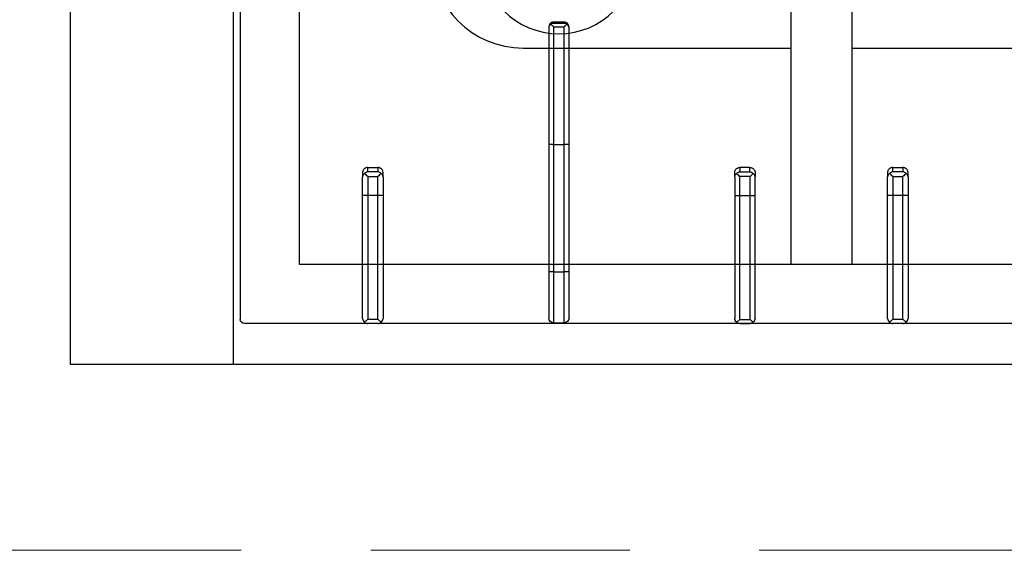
# Model space of a CAD drawing. Header units: millimetres. Extents: x -587 to 33545, y -26688 to 22494.
# Tile 124 of 256: x 9187 to 9236, y 10412 to 10438. Entities that reach past the tile are written whole.
import ezdxf

# ---------------------------------------------------------------- set-up
doc = ezdxf.new("R2010")
doc.units = ezdxf.units.MM
doc.header["$MEASUREMENT"] = 0
doc.linetypes.add('DASHED', pattern=[19.05, 12.7, -6.35])
doc.layers.add('A_wyposażenie', color=7, linetype='Continuous', lineweight=9)
doc.layers.add('PQ_200_2D', color=1, linetype='Continuous')
doc.layers.add('PQ_204_2D', color=7, linetype='Continuous')

# ---------------------------------------------------------------- blocks, each defined once
blk = doc.blocks.new('dfghbnj')
at = {"layer": 'PQ_200_2D', "color": 8}
for p, q in [((5168.38, -17005.72), (5968.38, -17005.72)), ((5968.38, -17005.72), (5968.38, -17660.72))]:
    blk.add_line(p, q, dxfattribs=at)
at = {"layer": 'PQ_204_2D', "color": 8}
for p, q in [((5168.38, -17085.72), (5968.38, -17085.72)), ((5590.38, -17089.22), (5946.38, -17089.22)), ((5948.38, -17657.22), (5948.38, -17091.22)), ((5874.34, -17149.22), (5876.47, -17149.22)), ((5885.62, -17149.22), (5876.47, -17149.22)), ((5945.9, -17149.22), (5885.62, -17149.22)), ((5871.9, -17151.72), (5871.9, -17156.72)), ((5874.01, -17151.72), (5871.9, -17151.72)), ((5874.01, -17156.72), (5874.01, -17151.72)), ((5876.36, -17151.72), (5885.56, -17151.72)), ((5876.36, -17151.72), (5876.36, -17156.72)), ((5885.56, -17151.72), (5946.38, -17151.72)), ((5885.56, -17156.72), (5885.56, -17151.72)), ((5946.38, -17156.72), (5946.38, -17151.72)), ((5948.38, -17156.72), (5948.38, -17151.72)), ((5948.38, -17156.72), (5948.38, -17151.72)), ((5871.9, -17156.72), (5874.01, -17156.72)), ((5885.56, -17156.72), (5876.36, -17156.72)), ((5946.38, -17156.72), (5885.56, -17156.72)), ((5876.47, -17159.22), (5874.34, -17159.22)), ((5876.47, -17159.22), (5885.62, -17159.22)), ((5885.62, -17159.22), (5945.9, -17159.22)), ((5803.06, -17240.47), (5803.48, -17240.47)), ((5803.48, -17240.47), (5860.62, -17240.47)), ((5860.62, -17240.47), (5923.06, -17240.47)), ((5923.06, -17242.97), (5923.06, -17240.47)), ((5923.06, -17240.47), (5945.56, -17240.47)), ((5800.56, -17242.97), (5800.56, -17247.97)), ((5801.01, -17242.97), (5800.56, -17242.97)), ((5801.01, -17242.97), (5801.01, -17247.97)), ((5801.11, -17242.37), (5801.11, -17248.56)), ((5802.92, -17242.97), (5802.92, -17247.97)), ((5860.56, -17242.97), (5802.92, -17242.97)), ((5860.56, -17242.97), (5860.56, -17247.97)), ((5923.06, -17242.97), (5860.56, -17242.97)), ((5923.06, -17242.97), (5923.06, -17247.97)), ((5948.06, -17242.97), (5923.06, -17242.97)), ((5948.06, -17242.97), (5948.06, -17247.97)), ((5800.56, -17247.97), (5801.01, -17247.97)), ((5802.92, -17247.97), (5860.56, -17247.97)), ((5803.48, -17250.47), (5803.06, -17250.47)), ((5860.62, -17250.47), (5803.48, -17250.47)), ((5860.56, -17247.97), (5923.06, -17247.97)), ((5923.06, -17250.47), (5860.62, -17250.47)), ((5923.06, -17250.47), (5923.06, -17247.97)), ((5923.06, -17247.97), (5948.06, -17247.97)), ((5945.56, -17250.47), (5923.06, -17250.47)), ((5876.47, -17331.71), (5874.34, -17331.71)), ((5876.47, -17331.71), (5885.62, -17331.71)), ((5885.62, -17331.71), (5945.9, -17331.71)), ((5871.9, -17339.21), (5871.9, -17334.21)), ((5871.9, -17334.21), (5874.01, -17334.21)), ((5874.01, -17334.21), (5874.01, -17339.21)), ((5885.56, -17334.21), (5876.36, -17334.21)), ((5876.36, -17339.21), (5876.36, -17334.21)), ((5885.56, -17334.21), (5885.56, -17339.21)), ((5946.38, -17334.21), (5885.56, -17334.21)), ((5946.38, -17334.21), (5946.38, -17339.21)), ((5948.38, -17334.21), (5948.38, -17339.21)), ((5948.38, -17334.21), (5948.38, -17339.21)), ((5874.01, -17339.21), (5871.9, -17339.21)), ((5874.34, -17341.71), (5876.47, -17341.71)), ((5876.36, -17339.21), (5885.56, -17339.21)), ((5885.62, -17341.71), (5876.47, -17341.71)), ((5885.56, -17339.21), (5946.38, -17339.21)), ((5945.9, -17341.71), (5885.62, -17341.71)), ((5773.38, -17359.22), (5919.4, -17359.22)), ((5773.38, -17389.22), (5919.4, -17389.22)), ((5871.9, -17409.22), (5871.9, -17414.22)), ((5874.01, -17409.22), (5871.9, -17409.22)), ((5874.01, -17414.22), (5874.01, -17409.22)), ((5874.34, -17406.72), (5876.47, -17406.72)), ((5876.36, -17409.22), (5885.56, -17409.22)), ((5876.36, -17409.22), (5876.36, -17414.22)), ((5885.62, -17406.72), (5876.47, -17406.72)), ((5885.56, -17409.22), (5946.38, -17409.22)), ((5885.56, -17414.22), (5885.56, -17409.22)), ((5945.9, -17406.72), (5885.62, -17406.72)), ((5946.38, -17414.22), (5946.38, -17409.22)), ((5948.38, -17414.22), (5948.38, -17409.22)), ((5948.38, -17414.22), (5948.38, -17409.22)), ((5871.9, -17414.22), (5874.01, -17414.22)), ((5885.56, -17414.22), (5876.36, -17414.22)), ((5946.38, -17414.22), (5885.56, -17414.22)), ((5876.47, -17416.72), (5874.34, -17416.72)), ((5876.47, -17416.72), (5885.62, -17416.72)), ((5885.62, -17416.72), (5945.9, -17416.72))]:
    blk.add_line(p, q, dxfattribs=at)
blk.add_lwpolyline([(5919.4, -17118.2), (5617.36, -17118.2), (5617.36, -17630.24), (5919.4, -17630.24)], close=True, dxfattribs=at)
for points in [[(5723.38, -17359.22), (5723.38, -17227.97, -1), (5813.38, -17227.97), (5813.38, -17359.22)], [(5813.38, -17389.22), (5813.38, -17517.97, -1), (5723.38, -17517.97), (5723.38, -17389.22)]]:
    blk.add_lwpolyline(points, format="xyb", dxfattribs=at)
blk.add_circle((5768.38, -17245.47), 38, dxfattribs=at)
for centre, radius, start, end in [((5946.38, -17091.22), 2, 0, 90), ((5945.56, -17242.97), 2.5, 0, 90), ((5945.56, -17247.97), 2.5, 270, 0)]:
    blk.add_arc(centre, radius, start, end, dxfattribs=at)
at = {"layer": 'PQ_204_2D', "color": 8, "extrusion": (0, 0, -1)}
for centre, major_axis, ratio, start_param, end_param in [((5876.47, -17151.72), (0, 2.5), 0.84544, -0.894481, 0), ((5885.62, -17151.72), (0, 2.5), 0.02182, 4.712389, 6.283185), ((5945.9, -17151.72), (0, 2.5), 0.948965, 0, 0.895145), ((5876.47, -17151.72), (1.92, 1.92), 0.8391, 4.014257, 4.690572), ((5876.47, -17151.72), (-2.5, 2.5), 0.02182, 4.734206, 5.410521), ((5876.47, -17156.72), (-1.92, 1.92), 0.8391, 4.734206, 5.410521), ((5876.47, -17156.72), (2.5, 2.5), 0.02182, 4.014257, 4.690572), ((5876.47, -17156.72), (0, 2.5), 0.84544, 3.141593, 4.036074), ((5885.62, -17156.72), (0, 2.5), 0.02182, 3.141593, 4.712389), ((5945.9, -17156.72), (0, 2.5), 0.948965, 2.246448, 3.141593), ((5803.06, -17242.97), (-2.5, 0), 0.99863, 0, 1.570796), ((5803.48, -17242.97), (0, 2.5), 0.951091, -0.914364, 0), ((5860.62, -17242.97), (0, 2.5), 0.02182, -1.570796, 0), ((5804.48, -17242.97), (3.47, 0), 0.720185, 3.141593, 3.380139), ((5803.06, -17247.97), (-2.5, 0), 0.99863, 4.712389, 6.283185), ((5804.48, -17247.97), (-3.47, 0), 0.720185, -0.238546, 0), ((5803.48, -17247.97), (0, 2.5), 0.951091, 3.141593, 4.055957), ((5860.62, -17247.97), (0, 2.5), 0.02182, 3.141593, 4.712389), ((5876.47, -17409.22), (1.92, 1.92), 0.8391, 4.014257, 4.690572), ((5876.47, -17409.22), (0, 2.5), 0.84544, -0.894481, 0), ((5876.47, -17409.22), (-2.5, 2.5), 0.02182, 4.734206, 5.410521), ((5885.62, -17409.22), (0, 2.5), 0.02182, 4.712389, 6.283185), ((5945.9, -17409.22), (0, 2.5), 0.948965, 0, 0.895145), ((5876.47, -17414.22), (-1.92, 1.92), 0.8391, 4.734206, 5.410521), ((5876.47, -17414.22), (2.5, 2.5), 0.02182, 4.014257, 4.690572), ((5885.62, -17414.22), (0, 2.5), 0.02182, 3.141593, 4.712389), ((5876.47, -17414.22), (0, 2.5), 0.84544, 3.141593, 4.036074), ((5945.9, -17414.22), (0, 2.5), 0.948965, 2.246448, 3.141593)]:
    blk.add_ellipse(centre, major_axis=major_axis, ratio=ratio, start_param=start_param, end_param=end_param, dxfattribs=at)
at = {"layer": 'PQ_204_2D', "color": 8}
for centre, major_axis, ratio, start_param, end_param in [((5876.47, -17334.21), (1.92, 1.92), 0.8391, 1.592613, 2.268928), ((5876.47, -17334.21), (0, 2.5), 0.84544, 0, 0.894481), ((5876.47, -17334.21), (-2.5, 2.5), 0.02182, 0.872665, 1.54898), ((5885.62, -17334.21), (0, 2.5), 0.02182, 0, 1.570796), ((5945.9, -17334.21), (0, 2.5), 0.948965, -0.895145, 0), ((5876.47, -17339.21), (-1.92, 1.92), 0.8391, 0.872665, 1.54898), ((5876.47, -17339.21), (2.5, 2.5), 0.02182, 1.592613, 2.268928), ((5876.47, -17339.21), (0, 2.5), 0.84544, 2.247111, 3.141593), ((5885.62, -17339.21), (0, 2.5), 0.02182, 1.570796, 3.141593), ((5945.9, -17339.21), (0, 2.5), 0.948965, 3.141593, 4.036737)]:
    blk.add_ellipse(centre, major_axis=major_axis, ratio=ratio, start_param=start_param, end_param=end_param, dxfattribs=at)
for points, knots in [([(5871.9, -17151.72), (5871.9, -17151.56), (5871.92, -17151.4), (5871.98, -17151.07), (5872.02, -17150.91), (5872.15, -17150.61), (5872.23, -17150.46), (5872.41, -17150.18), (5872.51, -17150.06), (5872.72, -17149.84), (5872.85, -17149.73), (5873.11, -17149.55), (5873.26, -17149.47), (5873.56, -17149.34), (5873.71, -17149.29), (5874.03, -17149.23), (5874.18, -17149.22), (5874.34, -17149.22)], [15.096253, 15.096253, 15.096253, 15.096253, 15.567018, 15.567018, 16.037783, 16.037783, 16.508548, 16.508548, 16.979314, 16.979314, 17.45135, 17.45135, 17.923386, 17.923386, 18.395422, 18.395422, 18.867458, 18.867458, 18.867458, 18.867458]), ([(5946.38, -17151.72), (5946.51, -17151.57), (5946.64, -17151.42), (5946.91, -17151.12), (5947.04, -17150.97), (5947.38, -17150.58), (5947.58, -17150.36), (5947.76, -17150.15)], [0, 0, 0, 0, 0.576945, 0.576945, 1.153889, 1.153889, 2.068716, 2.068716, 2.068716, 2.068716]), ([(5947.76, -17150.15), (5947.93, -17150.36), (5948.07, -17150.58), (5948.23, -17150.97), (5948.28, -17151.12), (5948.35, -17151.42), (5948.37, -17151.57), (5948.38, -17151.72)], [11.858599, 11.858599, 11.858599, 11.858599, 12.773425, 12.773425, 13.35037, 13.35037, 13.927314, 13.927314, 13.927314, 13.927314]), ([(5874.34, -17159.22), (5874.18, -17159.22), (5874.03, -17159.2), (5873.71, -17159.14), (5873.56, -17159.09), (5873.26, -17158.96), (5873.11, -17158.88), (5872.85, -17158.7), (5872.72, -17158.59), (5872.51, -17158.37), (5872.41, -17158.25), (5872.23, -17157.97), (5872.15, -17157.83), (5872.02, -17157.52), (5871.98, -17157.36), (5871.92, -17157.03), (5871.9, -17156.87), (5871.9, -17156.72)], [3.776921, 3.776921, 3.776921, 3.776921, 4.248957, 4.248957, 4.720993, 4.720993, 5.193029, 5.193029, 5.665065, 5.665065, 6.135831, 6.135831, 6.606596, 6.606596, 7.077361, 7.077361, 7.548126, 7.548126, 7.548126, 7.548126]), ([(5947.76, -17158.28), (5947.58, -17158.08), (5947.38, -17157.85), (5947.04, -17157.46), (5946.91, -17157.31), (5946.64, -17157.01), (5946.51, -17156.86), (5946.38, -17156.72)], [11.858599, 11.858599, 11.858599, 11.858599, 12.773425, 12.773425, 13.35037, 13.35037, 13.927314, 13.927314, 13.927314, 13.927314]), ([(5948.38, -17156.72), (5948.37, -17156.86), (5948.35, -17157.01), (5948.28, -17157.31), (5948.23, -17157.46), (5948.07, -17157.85), (5947.93, -17158.08), (5947.76, -17158.28)], [0, 0, 0, 0, 0.576945, 0.576945, 1.153889, 1.153889, 2.068716, 2.068716, 2.068716, 2.068716]), ([(5801.6, -17241.44), (5801.44, -17241.63), (5801.31, -17241.85), (5801.18, -17242.17), (5801.14, -17242.27), (5801.11, -17242.37)], [11.917214, 11.917214, 11.917214, 11.917214, 12.775852, 12.775852, 13.165698, 13.165698, 13.165698, 13.165698]), ([(5802.92, -17242.97), (5802.92, -17242.96), (5802.92, -17242.96), (5802.92, -17242.96), (5802.92, -17242.96), (5802.92, -17242.96), (5802.92, -17242.96), (5802.92, -17242.96), (5802.92, -17242.96), (5802.91, -17242.96), (5802.91, -17242.95), (5802.91, -17242.95), (5802.9, -17242.94), (5802.89, -17242.93), (5802.88, -17242.92), (5802.86, -17242.89), (5802.84, -17242.87), (5802.78, -17242.81), (5802.74, -17242.76), (5802.62, -17242.63), (5802.53, -17242.52), (5802.34, -17242.31), (5802.25, -17242.2), (5802.06, -17241.98), (5801.96, -17241.87), (5801.78, -17241.66), (5801.69, -17241.55), (5801.6, -17241.44)], [8.18857, 8.18857, 8.18857, 8.18857, 8.190334, 8.190334, 8.192098, 8.192098, 8.195626, 8.195626, 8.202682, 8.202682, 8.216794, 8.216794, 8.245018, 8.245018, 8.301466, 8.301466, 8.414361, 8.414361, 8.640152, 8.640152, 9.091733, 9.091733, 9.543315, 9.543315, 9.994896, 9.994896, 10.458359, 10.458359, 10.458359, 10.458359]), ([(5801.11, -17248.56), (5801.14, -17248.66), (5801.18, -17248.76), (5801.31, -17249.08), (5801.44, -17249.3), (5801.6, -17249.49)], [0.764042, 0.764042, 0.764042, 0.764042, 1.153889, 1.153889, 2.012527, 2.012527, 2.012527, 2.012527]), ([(5801.6, -17249.49), (5801.69, -17249.38), (5801.78, -17249.27), (5801.96, -17249.06), (5802.06, -17248.95), (5802.25, -17248.73), (5802.34, -17248.62), (5802.53, -17248.41), (5802.62, -17248.3), (5802.74, -17248.17), (5802.78, -17248.12), (5802.84, -17248.06), (5802.86, -17248.04), (5802.88, -17248.01), (5802.89, -17248), (5802.9, -17247.99), (5802.91, -17247.98), (5802.91, -17247.98), (5802.91, -17247.98), (5802.92, -17247.97), (5802.92, -17247.97), (5802.92, -17247.97), (5802.92, -17247.97), (5802.92, -17247.97), (5802.92, -17247.97), (5802.92, -17247.97), (5802.92, -17247.97), (5802.92, -17247.97)], [5.918265, 5.918265, 5.918265, 5.918265, 6.381728, 6.381728, 6.833309, 6.833309, 7.284891, 7.284891, 7.736472, 7.736472, 7.962263, 7.962263, 8.075158, 8.075158, 8.131606, 8.131606, 8.15983, 8.15983, 8.173942, 8.173942, 8.180998, 8.180998, 8.184526, 8.184526, 8.18629, 8.18629, 8.188054, 8.188054, 8.188054, 8.188054]), ([(5874.34, -17331.71), (5874.18, -17331.71), (5874.03, -17331.73), (5873.71, -17331.79), (5873.56, -17331.84), (5873.26, -17331.97), (5873.11, -17332.05), (5872.85, -17332.23), (5872.72, -17332.34), (5872.51, -17332.56), (5872.41, -17332.68), (5872.23, -17332.96), (5872.15, -17333.1), (5872.02, -17333.41), (5871.98, -17333.57), (5871.92, -17333.9), (5871.9, -17334.06), (5871.9, -17334.21)], [3.776921, 3.776921, 3.776921, 3.776921, 4.248957, 4.248957, 4.720993, 4.720993, 5.193029, 5.193029, 5.665065, 5.665065, 6.135831, 6.135831, 6.606596, 6.606596, 7.077361, 7.077361, 7.548126, 7.548126, 7.548126, 7.548126]), ([(5947.76, -17332.65), (5947.58, -17332.86), (5947.38, -17333.08), (5947.04, -17333.47), (5946.91, -17333.62), (5946.64, -17333.92), (5946.51, -17334.07), (5946.38, -17334.21)], [11.858599, 11.858599, 11.858599, 11.858599, 12.773425, 12.773425, 13.35037, 13.35037, 13.927314, 13.927314, 13.927314, 13.927314]), ([(5948.38, -17334.21), (5948.37, -17334.07), (5948.35, -17333.92), (5948.28, -17333.62), (5948.23, -17333.47), (5948.07, -17333.08), (5947.93, -17332.86), (5947.76, -17332.65)], [0, 0, 0, 0, 0.576945, 0.576945, 1.153889, 1.153889, 2.068716, 2.068716, 2.068716, 2.068716]), ([(5871.9, -17339.21), (5871.9, -17339.37), (5871.92, -17339.53), (5871.98, -17339.86), (5872.02, -17340.02), (5872.15, -17340.33), (5872.23, -17340.47), (5872.41, -17340.75), (5872.51, -17340.87), (5872.72, -17341.09), (5872.85, -17341.2), (5873.11, -17341.38), (5873.26, -17341.46), (5873.56, -17341.59), (5873.71, -17341.64), (5874.03, -17341.7), (5874.18, -17341.71), (5874.34, -17341.71)], [15.096253, 15.096253, 15.096253, 15.096253, 15.567018, 15.567018, 16.037783, 16.037783, 16.508548, 16.508548, 16.979314, 16.979314, 17.45135, 17.45135, 17.923386, 17.923386, 18.395422, 18.395422, 18.867458, 18.867458, 18.867458, 18.867458]), ([(5946.38, -17339.21), (5946.51, -17339.36), (5946.64, -17339.51), (5946.91, -17339.81), (5947.04, -17339.96), (5947.38, -17340.35), (5947.58, -17340.57), (5947.76, -17340.78)], [0, 0, 0, 0, 0.576945, 0.576945, 1.153889, 1.153889, 2.068716, 2.068716, 2.068716, 2.068716]), ([(5947.76, -17340.78), (5947.93, -17340.57), (5948.07, -17340.35), (5948.23, -17339.96), (5948.28, -17339.81), (5948.35, -17339.51), (5948.37, -17339.36), (5948.38, -17339.21)], [11.858599, 11.858599, 11.858599, 11.858599, 12.773425, 12.773425, 13.35037, 13.35037, 13.927314, 13.927314, 13.927314, 13.927314]), ([(5871.9, -17409.22), (5871.9, -17409.06), (5871.92, -17408.9), (5871.98, -17408.57), (5872.02, -17408.41), (5872.15, -17408.11), (5872.23, -17407.96), (5872.41, -17407.68), (5872.51, -17407.56), (5872.72, -17407.34), (5872.85, -17407.23), (5873.11, -17407.05), (5873.26, -17406.97), (5873.56, -17406.84), (5873.71, -17406.79), (5874.03, -17406.73), (5874.18, -17406.72), (5874.34, -17406.72)], [15.096253, 15.096253, 15.096253, 15.096253, 15.567018, 15.567018, 16.037783, 16.037783, 16.508548, 16.508548, 16.979314, 16.979314, 17.45135, 17.45135, 17.923386, 17.923386, 18.395422, 18.395422, 18.867458, 18.867458, 18.867458, 18.867458]), ([(5946.38, -17409.22), (5946.51, -17409.07), (5946.64, -17408.92), (5946.91, -17408.62), (5947.04, -17408.47), (5947.38, -17408.08), (5947.58, -17407.86), (5947.76, -17407.65)], [0, 0, 0, 0, 0.576945, 0.576945, 1.153889, 1.153889, 2.068716, 2.068716, 2.068716, 2.068716]), ([(5947.76, -17407.65), (5947.93, -17407.86), (5948.07, -17408.08), (5948.23, -17408.47), (5948.28, -17408.62), (5948.35, -17408.92), (5948.37, -17409.07), (5948.38, -17409.22)], [11.858599, 11.858599, 11.858599, 11.858599, 12.773425, 12.773425, 13.35037, 13.35037, 13.927314, 13.927314, 13.927314, 13.927314]), ([(5874.34, -17416.72), (5874.18, -17416.72), (5874.03, -17416.7), (5873.71, -17416.64), (5873.56, -17416.59), (5873.26, -17416.46), (5873.11, -17416.38), (5872.85, -17416.2), (5872.72, -17416.09), (5872.51, -17415.87), (5872.41, -17415.75), (5872.23, -17415.47), (5872.15, -17415.33), (5872.02, -17415.02), (5871.98, -17414.86), (5871.92, -17414.54), (5871.9, -17414.37), (5871.9, -17414.22)], [3.776921, 3.776921, 3.776921, 3.776921, 4.248957, 4.248957, 4.720993, 4.720993, 5.193029, 5.193029, 5.665065, 5.665065, 6.135831, 6.135831, 6.606596, 6.606596, 7.077361, 7.077361, 7.548126, 7.548126, 7.548126, 7.548126]), ([(5947.76, -17415.78), (5947.58, -17415.58), (5947.38, -17415.35), (5947.04, -17414.96), (5946.91, -17414.81), (5946.64, -17414.51), (5946.51, -17414.36), (5946.38, -17414.22)], [11.858599, 11.858599, 11.858599, 11.858599, 12.773425, 12.773425, 13.35037, 13.35037, 13.927314, 13.927314, 13.927314, 13.927314]), ([(5948.38, -17414.22), (5948.37, -17414.36), (5948.35, -17414.51), (5948.28, -17414.81), (5948.23, -17414.96), (5948.07, -17415.35), (5947.93, -17415.58), (5947.76, -17415.78)], [0, 0, 0, 0, 0.576945, 0.576945, 1.153889, 1.153889, 2.068716, 2.068716, 2.068716, 2.068716])]:
    blk.add_open_spline(points, degree=3, knots=knots, dxfattribs=at)

msp = doc.modelspace()

# ---------------------------------------------------------------- linework, layer by layer
at = {"layer": 'A_wyposażenie', "color": 7, "linetype": 'DASHED'}
msp.add_lwpolyline([(9090.185, 10411.593), (9270.185, 10411.593), (9270.211, 10686.093), (9090.185, 10686.093)], close=True, dxfattribs=at)

# ---------------------------------------------------------------- block references
at = {"layer": 'A_wyposażenie', "color": 7, "xscale": -0.09999999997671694, "yscale": 0.09999999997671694, "zscale": 0.1, "rotation": 90}
msp.add_blockref('dfghbnj', (7489.164, 11017.548), dxfattribs=at)

doc.saveas('drawing.dxf')
